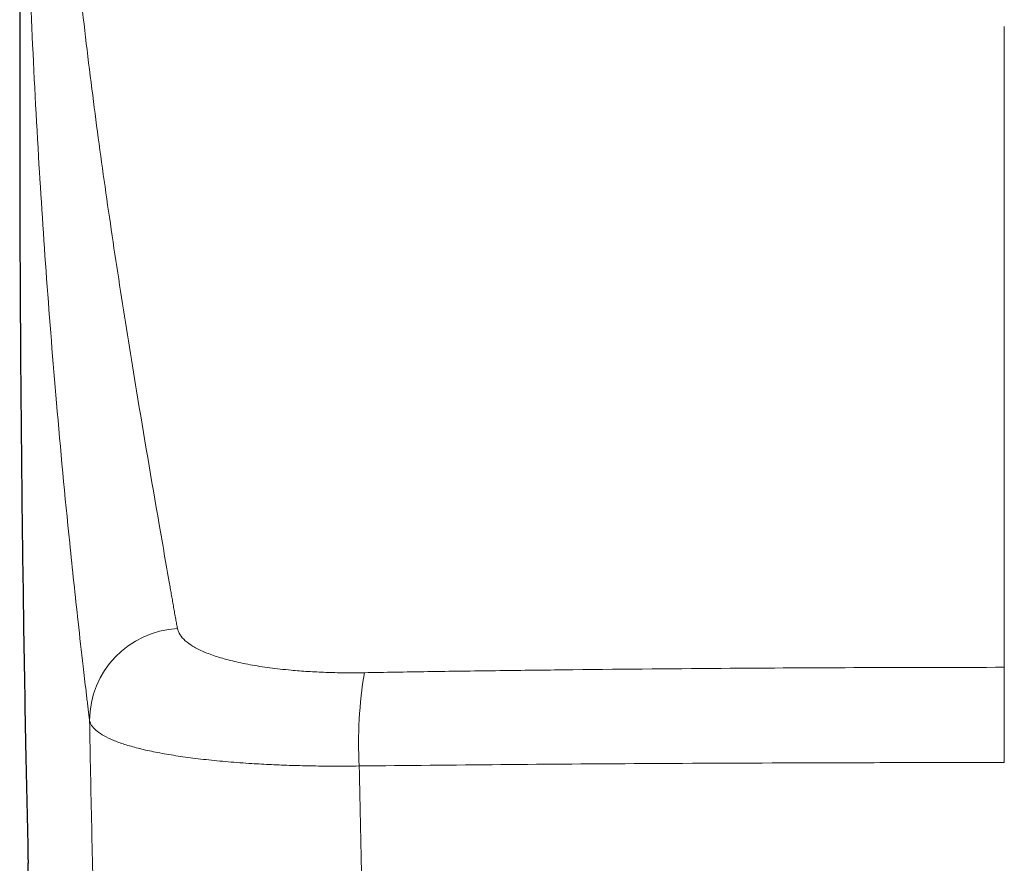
# Model space of a CAD drawing. Header units: millimetres. Extents: x 8 to 869, y 12 to 555.
# Tile 24 of 55: x 429 to 449, y 429 to 446. Entities that reach past the tile are written whole.
import ezdxf

# ---------------------------------------------------------------- set-up
doc = ezdxf.new("R2010")
doc.units = ezdxf.units.MM

msp = doc.modelspace()

# ---------------------------------------------------------------- linework, layer by layer
at = {"color": 252, "linetype": 'Continuous', "lineweight": 0}
msp.add_line((449, 445.615), (449, 445.113), dxfattribs=at)
for centre, radius, start, end in [((432.41, 431.601), 1.873, 93.0312, 179.5449), ((444.53, 431.162), 8.564, 170.4711, 183.1024)]:
    msp.add_arc(centre, radius, start, end, dxfattribs=at)
at = {"color": 7, "linetype": 'Continuous', "lineweight": 30}
for points, knots in [([(429.32, 459.399), (429.298, 458.45), (429.255, 456.55), (429.205, 453.7), (429.166, 450.849), (429.141, 447.998), (429.128, 445.164), (429.127, 442.346), (429.139, 439.546), (429.162, 436.745), (429.198, 433.926), (429.242, 431.256), (429.281, 429.519), (429.298, 428.735)], [0, 0, 0, 0, 0.092946, 0.185899, 0.278861, 0.371829, 0.464802, 0.55612, 0.647442, 0.738767, 0.830094, 0.923286, 1, 1, 1, 1]), ([(429.338, 427.105), (429.327, 427.494), (429.313, 428.037), (429.301, 428.581), (429.298, 428.735)], [0, 0, 0, 0, 0.715793, 1, 1, 1, 1])]:
    msp.add_open_spline(points, degree=3, knots=knots, dxfattribs=at)
at = {"color": 252, "linetype": 'Continuous', "lineweight": 0}
for points, knots in [([(429.838, 454.494), (429.851, 453.818), (429.877, 452.467), (429.986, 450.43), (430.141, 448.38), (430.346, 446.314), (430.588, 444.276), (430.862, 442.264), (431.16, 440.277), (431.517, 438.053), (431.853, 436.081), (432.088, 434.734), (432.172, 434.253), (432.193, 434.135), (432.214, 434.017), (432.234, 433.898), (432.255, 433.78), (432.275, 433.667), (432.293, 433.564), (432.306, 433.5), (432.311, 433.471)], [0, 0, 0, 0, 0.100224, 0.200444, 0.300662, 0.40088, 0.501097, 0.594633, 0.688164, 0.781686, 0.905114, 0.959454, 0.964792, 0.970131, 0.97547, 0.98081, 0.986149, 0.9914, 0.996075, 1, 1, 1, 1]), ([(430.538, 431.616), (430.534, 431.648), (430.525, 431.718), (430.512, 431.829), (430.497, 431.952), (430.482, 432.079), (430.452, 432.332), (430.392, 432.84), (430.279, 433.838), (430.09, 435.615), (429.872, 437.928), (429.665, 440.527), (429.494, 443.11), (429.358, 445.766), (429.264, 448.481), (429.213, 451.148), (429.216, 452.875), (429.218, 453.739)], [0, 0, 0, 0, 0.004071, 0.0089493, 0.0144008, 0.0199239, 0.0254468, 0.0471404, 0.0858668, 0.1549883, 0.2784147, 0.3886424, 0.4988794, 0.6241533, 0.7494306, 0.8747122, 1, 1, 1, 1]), ([(449, 432.688), (449, 433.217), (449, 434.276), (449, 435.853), (449, 437.42), (449, 438.978), (449, 440.526), (449, 442.065), (449, 443.595), (449, 444.607), (449, 445.113)], [0, 0, 0, 0, 0.124996, 0.249993, 0.37499, 0.499991, 0.624992, 0.749992, 0.874996, 1, 1, 1, 1]), ([(432.311, 433.471), (432.325, 433.429), (432.352, 433.344), (432.462, 433.223), (432.622, 433.108), (432.835, 433), (433.099, 432.902), (433.412, 432.814), (433.771, 432.738), (434.169, 432.676), (434.566, 432.632), (434.946, 432.602), (435.305, 432.585), (435.684, 432.576), (435.948, 432.578), (436.084, 432.58)], [0, 0, 0, 0, 0.081457, 0.163341, 0.245562, 0.328039, 0.410744, 0.493748, 0.576977, 0.660178, 0.743275, 0.805581, 0.86805, 0.931537, 1, 1, 1, 1]), ([(436.084, 432.58), (436.291, 432.583), (436.717, 432.59), (437.372, 432.601), (438.049, 432.611), (438.732, 432.62), (439.414, 432.629), (440.932, 432.647), (443.174, 432.668), (446.143, 432.684), (448.048, 432.687), (449, 432.688)], [0, 0, 0, 0, 0.0480416, 0.0994197, 0.1523787, 0.2055718, 0.2584182, 0.3109905, 0.5583096, 0.779152, 1, 1, 1, 1]), ([(449, 430.768), (449, 430.87), (449, 431.079), (449, 431.389), (449, 431.692), (449, 431.973), (449, 432.222), (449, 432.427), (449, 432.587), (449, 432.655), (449, 432.688)], [0, 0, 0, 0, 0.119316, 0.243374, 0.370808, 0.5, 0.629192, 0.756626, 0.880684, 1, 1, 1, 1]), ([(431.092, 414.221), (431.059, 414.957), (430.994, 416.425), (430.906, 418.623), (430.826, 420.812), (430.753, 422.991), (430.688, 425.161), (430.63, 427.321), (430.579, 429.472), (430.551, 430.902), (430.538, 431.616)], [0, 0, 0, 0, 0.126968, 0.253375, 0.37922, 0.504503, 0.629224, 0.75338, 0.876973, 1, 1, 1, 1]), ([(435.979, 430.698), (435.816, 430.697), (435.502, 430.694), (435.049, 430.698), (434.62, 430.708), (434.207, 430.724), (433.775, 430.748), (433.331, 430.781), (432.883, 430.824), (432.466, 430.876), (432.084, 430.935), (431.74, 431.001), (431.438, 431.075), (431.178, 431.153), (430.96, 431.238), (430.786, 431.327), (430.656, 431.42), (430.568, 431.516), (430.548, 431.583), (430.538, 431.616)], [0, 0, 0, 0, 0.056181, 0.108413, 0.159172, 0.20963, 0.259925, 0.32269, 0.385378, 0.447964, 0.510409, 0.572578, 0.634425, 0.696011, 0.757357, 0.818458, 0.879286, 0.93981, 1, 1, 1, 1]), ([(449, 430.768), (448.966, 430.768), (448.898, 430.768), (448.795, 430.768), (448.693, 430.768), (448.591, 430.768), (448.488, 430.768), (448.386, 430.768), (448.129, 430.767), (447.572, 430.767), (446.449, 430.765), (444.444, 430.76), (441.819, 430.748), (438.839, 430.727), (436.932, 430.708), (435.979, 430.698)], [0, 0, 0, 0, 0.0078386, 0.0156949, 0.0235515, 0.0314082, 0.0392651, 0.0471222, 0.0549795, 0.0981977, 0.1753869, 0.3132682, 0.5596227, 0.7797377, 1, 1, 1, 1]), ([(435.979, 430.7), (435.998, 429.847), (436.036, 428.142), (436.106, 425.583), (436.186, 423.025), (436.264, 420.821), (436.336, 418.973), (436.398, 417.479), (436.463, 415.985), (436.51, 414.989), (436.533, 414.491)], [0, 0, 0, 0, 0.157802, 0.315604, 0.473417, 0.631229, 0.723421, 0.815613, 0.907806, 1, 1, 1, 1])]:
    msp.add_open_spline(points, degree=3, knots=knots, dxfattribs=at)

doc.saveas('drawing.dxf')
